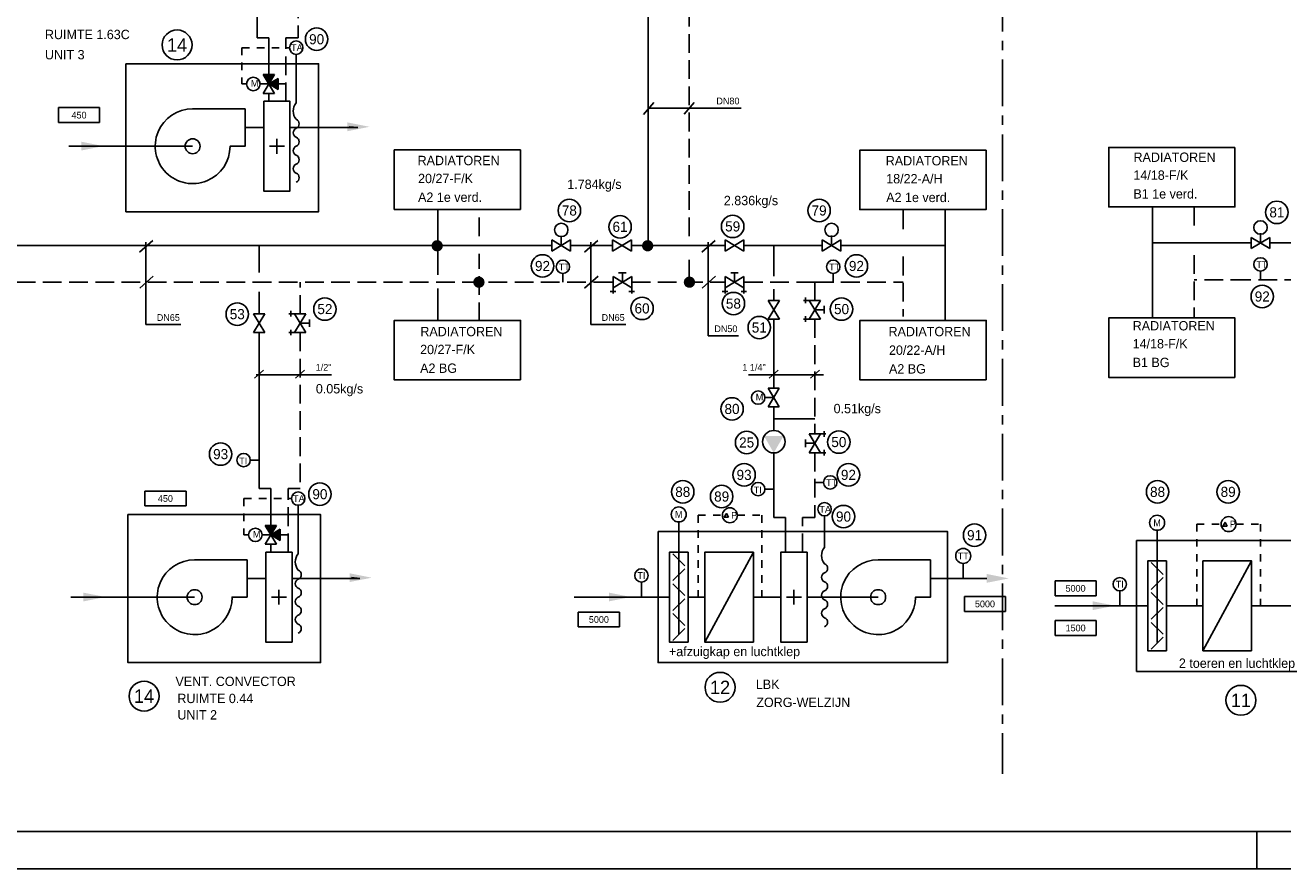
# Model space of a CAD drawing. Extents: x -783 to 603, y 238 to 1079.
# Tile 2 of 23: x -566 to -230, y 238 to 463. Entities that reach past the tile are written whole.
import ezdxf
from ezdxf.enums import TextEntityAlignment as Align

# ---------------------------------------------------------------- set-up
doc = ezdxf.new("R2010")
doc.units = 0
for name, pattern in [('2322107', [2000, 1000, 1000]), ('2322108', [7, 5, -2]), ('CENTER', [20, 12.5, -2.5, 2.5, -2.5]), ('STABI22', [4, 2, -2])]:
    doc.linetypes.add(name, pattern=pattern)
doc.layers.get('0').update_dxf_attribs({"linetype": 'CONTINUOUS'})
for name, color, linetype in [('00KAD070', 5, 'CONTINUOUS'), ('BL$8----_TEKST', 7, 'CONTINUOUS'), ('WL531---', 4, 'CONTINUOUS'), ('WL561---', 10, 'CONTINUOUS'), ('WL561---_AANVOER', 10, 'CONTINUOUS'), ('WL561---_RETOUR', 4, 'CONTINUOUS'), ('WL570---_TOEVOER', 3, 'CONTINUOUS'), ('WM541---', 1, 'CONTINUOUS'), ('WM561---', 1, 'CONTINUOUS')]:
    doc.layers.add(name, color=color, linetype=linetype)
doc.styles.add('BURO-018', font='BUROFONT.shx', dxfattribs={"height": 1.8})
doc.styles.add('BURO-025', font='BUROFONT.shx', dxfattribs={"height": 2.5})

# ---------------------------------------------------------------- blocks, each defined once
blk = doc.blocks.new('3048301')
at = {"color": 0, "linetype": 'CONTINUOUS'}
for p, q in [((-2.5, 1.5), (2.5, -1.5)), ((-2.5, -1.5), (-2.5, 1.5)), ((2.5, 1.5), (-2.5, -1.5)), ((2.5, -1.5), (2.5, 1.5))]:
    blk.add_line(p, q, dxfattribs=at)
at = {"color": 0, "linetype": 'CONTINUOUS', "style": 'BURO-018', "flags": 1}
blk.add_attdef('CV_MATCODE', (0, 0), '', height=1.8, dxfattribs=at)
blk = doc.blocks.new('3048301A')
at = {"color": 0, "linetype": 'CONTINUOUS'}
for p, q in [((-2.5, 1.5), (2.5, -1.5)), ((-2.5, -3), (-2.5, 1.5)), ((2.5, 1.5), (-2.5, -1.5)), ((-1, 2.5), (1, 2.5)), ((0, 0), (0, 2.5)), ((2.5, -3), (2.5, 1.5)), ((-3.25, -2.5), (-1.75, -2.5)), ((1.75, -2.5), (3.25, -2.5))]:
    blk.add_line(p, q, dxfattribs=at)
at = {"color": 0, "linetype": 'CONTINUOUS', "style": 'BURO-018', "flags": 1}
blk.add_attdef('CV_MATCODE', (0, 0), '', height=1.8, dxfattribs=at)
blk = doc.blocks.new('3048507')
at = {"color": 0, "linetype": 'CONTINUOUS'}
blk.add_circle((0, 0), 3, dxfattribs=at)
blk.add_solid([(-1.5, 2.6), (3, 0), (-1.5, -2.6)], dxfattribs=at)
at = {"color": 0, "linetype": 'CONTINUOUS', "style": 'BURO-018', "flags": 1}
blk.add_attdef('CV_MATCODE', (0, 0), '', height=1.8, dxfattribs=at)
blk = doc.blocks.new('30486013')
at = {"color": 0, "linetype": 'CONTINUOUS'}
blk.add_circle((0, 0), 2, dxfattribs=at)
at = {"color": 0, "linetype": 'CONTINUOUS', "style": 'BURO-018', "flags": 1}
blk.add_attdef('CV_MATCODE', (0, 0), '', height=1.8, dxfattribs=at)
blk = doc.blocks.new('3048303')
at = {"color": 0, "linetype": 'CONTINUOUS'}
for p, q in [((-2.5, 1.5), (2.5, -1.5)), ((-2.5, -1.5), (-2.5, 1.5)), ((2.5, 1.5), (-2.5, -1.5)), ((-1.5, -2.5), (0, 0)), ((0, 0), (1.5, -2.5)), ((2.5, -1.5), (2.5, 1.5)), ((1.5, -2.5), (-1.5, -2.5))]:
    blk.add_line(p, q, dxfattribs=at)
at = {"color": 0, "linetype": 'CONTINUOUS', "style": 'BURO-018', "flags": 1}
blk.add_attdef('CV_MATCODE', (0, 0), '', height=1.8, dxfattribs=at)
blk = doc.blocks.new('3048601')
at = {"color": 0, "linetype": 'CONTINUOUS'}
blk.add_circle((0, 0), 2, dxfattribs=at)
at = {"color": 0, "linetype": 'CONTINUOUS', "style": 'BURO-018', "flags": 1}
blk.add_attdef('CV_MATCODE', (0, 0), '', height=1.8, dxfattribs=at)
blk = doc.blocks.new('AL-RNR')
at = {"color": 0, "linetype": 'CONTINUOUS'}
for p, q in [((-5.5, 2), (5.5, 2)), ((-5.5, -2), (-5.5, 2)), ((5.5, -2), (5.5, 2)), ((-5.5, -2), (5.5, -2))]:
    blk.add_line(p, q, dxfattribs=at)

msp = doc.modelspace()

# ---------------------------------------------------------------- hatches: boundary and pattern name
at = {"layer": 'WL561---'}
for points in [[(-479.79, 437.26), (-473.9, 436.09), (-479.79, 434.91), (-479.79, 436.09)], [(-550.88, 432.1), (-544.99, 430.93), (-550.88, 429.75), (-550.88, 430.93)]]:
    msp.add_hatch(color=1, dxfattribs=at).paths.add_polyline_path(points)
at = {"layer": 'WL570---_TOEVOER'}
h = msp.add_hatch(color=256, dxfattribs=at)
h.paths.add_polyline_path([(-500.81, 450.02), (-502.31, 450.02), (-500.81, 447.52)])
h.paths.add_polyline_path([(-498.31, 449.02), (-500.81, 447.52), (-498.31, 446.02)])
msp.add_hatch(color=256, dxfattribs=at).paths.add_polyline_path([(-499.31, 450.02), (-500.81, 450.02), (-500.81, 447.52)])
at = {"layer": 'WL570---_TOEVOER', "linetype": 'CONTINUOUS'}
for points in [[(-479.24, 316.8), (-473.35, 315.62), (-479.24, 314.45), (-479.24, 315.62)], [(-309.06, 316.61), (-303.17, 315.43), (-309.06, 314.26), (-309.06, 315.43)], [(-550.33, 311.63), (-544.44, 310.46), (-550.33, 309.28), (-550.33, 310.46)], [(-409.99, 311.63), (-404.1, 310.46), (-409.99, 309.28), (-409.99, 310.46)], [(-280.74, 309.31), (-274.85, 308.14), (-280.74, 306.96), (-280.74, 308.14)]]:
    msp.add_hatch(color=6, dxfattribs=at).paths.add_polyline_path(points)
at = {"layer": 'WM561---'}
h = msp.add_hatch(color=3, dxfattribs=at)
h.paths.add_polyline_path([(-500.26, 329.56), (-501.76, 329.56), (-500.26, 327.06)])
h.paths.add_polyline_path([(-497.76, 328.56), (-500.26, 327.06), (-497.76, 325.56)])
msp.add_hatch(color=3, dxfattribs=at).paths.add_polyline_path([(-498.76, 329.56), (-500.26, 329.56), (-500.26, 327.06)])

# ---------------------------------------------------------------- linework, layer by layer
at = {"layer": '00KAD070', "linetype": 'CONTINUOUS'}
msp.add_line((-772.91, 247.83), (593.05, 247.83), dxfattribs=at)
at = {"layer": 'WL531---', "color": 4}
for q in [(-365.94, 392.74), (-365.94, 392.12)]:
    msp.add_line((-365.94, 389.71), q, dxfattribs=at)
at = {"layer": 'WL561---', "color": 7, "linetype": 'CENTER'}
msp.add_line((-304.86, 554.07), (-304.86, 263.22), dxfattribs=at)
at = {"layer": 'WL561---'}
for p, q in [((-399.47, 404.4), (-399.47, 514.72)), ((-498.31, 447.52), (-496.22, 447.52)), ((-455.69, 396.57), (-455.69, 413.9)), ((-320.14, 404.4), (-320.14, 413.95)), ((-264.82, 394.9), (-264.82, 414.56)), ((-425.19, 404.4), (-673.63, 404.4)), ((-503.36, 397.18), (-503.36, 404.4)), ((-408.97, 404.4), (-420.19, 404.4)), ((-378.92, 404.4), (-403.97, 404.4)), ((-373.9, 404.4), (-353, 404.4)), ((-365.94, 396.21), (-365.94, 404.21)), ((-320.18, 404.4), (-348, 404.4)), ((-320.14, 404.4), (-320.14, 384.37)), ((-238.45, 405.04), (-264.85, 405.04)), ((-216.97, 405.04), (-233.45, 405.04)), ((-264.82, 394.9), (-264.82, 385.02)), ((-503.36, 386.13), (-503.36, 391.99)), ((-455.69, 392.85), (-455.69, 384.5)), ((-503.36, 381.13), (-503.36, 339.42)), ((-503.36, 339.42), (-500.26, 339.42)), ((-497.76, 327.06), (-495.67, 327.06))]:
    msp.add_line(p, q, dxfattribs=at)
at = {"layer": 'WL561---', "color": 1, "linetype": 'STABI22'}
for p, q in [((-508, 457.22), (-508, 447.52)), ((-508, 457.22), (-495.27, 457.22)), ((-508, 447.52), (-506.73, 447.52)), ((-507.46, 336.75), (-507.46, 327.06)), ((-507.46, 336.75), (-494.73, 336.75)), ((-375.66, 332.28), (-369.16, 332.28)), ((-369.16, 332.28), (-369.16, 310.28)), ((-242.46, 329.93), (-235.96, 329.93)), ((-235.96, 329.93), (-235.96, 307.93)), ((-507.46, 327.06), (-506.18, 327.06))]:
    msp.add_line(p, q, dxfattribs=at)
at = {"layer": 'WL561---', "color": 1}
msp.add_line((-500.81, 447.52), (-503.15, 447.52), dxfattribs=at)
at = {"layer": 'WL561---', "color": 7}
for p, q in [((-433.62, 429.9), (-467.36, 429.9)), ((-467.36, 429.9), (-467.36, 414.01)), ((-433.62, 414.01), (-433.62, 429.9)), ((-467.36, 414.01), (-433.62, 414.01))]:
    msp.add_line(p, q, dxfattribs=at)
at = {"layer": 'WL561---', "color": 3}
msp.add_line((-315.35, 315.44), (-315.35, 319.44), dxfattribs=at)
at = {"layer": 'WL561---', "color": 7}
for points in [[(-538.99, 452.93), (-538.99, 413.39), (-487.51, 413.39), (-487.51, 452.93)], [(-242.76, 430.57), (-276.49, 430.57), (-276.49, 414.67), (-242.76, 414.67)], [(-309.24, 429.84), (-342.97, 429.84), (-342.97, 413.95), (-309.24, 413.95)], [(-433.58, 368.48), (-467.31, 368.48), (-467.31, 384.37), (-433.58, 384.37)], [(-309.19, 368.48), (-342.92, 368.48), (-342.92, 384.37), (-309.19, 384.37)], [(-242.76, 369.13), (-276.49, 369.13), (-276.49, 385.02), (-242.76, 385.02)], [(-538.45, 332.46), (-538.45, 292.92), (-486.97, 292.92), (-486.97, 332.46)], [(-396.82, 327.92), (-396.82, 292.92), (-319.5, 292.92), (-319.5, 327.92)], [(-269.06, 325.6), (-269.06, 290.6), (-170.55, 290.6), (-170.55, 325.6)]]:
    msp.add_lwpolyline(points, close=True, dxfattribs=at)
at = {"layer": 'WL561---', "color": 3}
for points in [[(-507.15, 440.89), (-521.15, 440.89, 2.414214), (-511.15, 430.89), (-507.15, 430.89)], [(-506.61, 320.42), (-520.61, 320.42, 2.414214), (-510.61, 310.42), (-506.61, 310.42)], [(-324.06, 320.42), (-338.06, 320.42, 2.414214), (-328.06, 310.42), (-324.06, 310.42)]]:
    msp.add_lwpolyline(points, format="xyb", close=True, dxfattribs=at)
at = {"layer": 'WL561---', "const_width": 1.5}
for points in [[(-456.59, 404.3, 1), (-455.09, 404.3, 1)], [(-400.37, 404.3, 1), (-398.87, 404.3, 1)]]:
    msp.add_lwpolyline(points, format="xyb", close=True, dxfattribs=at)
at = {"layer": 'WL561---', "color": 1}
for points in [[(-378.03, 331.77), (-379.17, 331.77), (-378.6, 332.75)], [(-244.83, 329.42), (-245.97, 329.42), (-245.4, 330.4)]]:
    msp.add_lwpolyline(points, close=True, dxfattribs=at)
at = {"layer": 'WL561---', "color": 1, "linetype": 'STABI22'}
for points in [[(-386.16, 310.28), (-386.16, 332.28), (-379.66, 332.28)], [(-252.96, 307.93), (-252.96, 329.93), (-246.46, 329.93)]]:
    msp.add_lwpolyline(points, dxfattribs=at)
at = {"layer": 'WL561---', "color": 3}
for centre in [(-521.15, 430.89), (-520.61, 310.42), (-338.06, 310.42)]:
    msp.add_circle(centre, 2, dxfattribs=at)
at = {"layer": 'WL561---_AANVOER', "linetype": '2322107'}
for p, q in [((-503.91, 459.89), (-503.91, 505.12)), ((-503.91, 459.89), (-500.81, 459.89)), ((-500.81, 450.02), (-500.81, 459.89)), ((-500.81, 442.89), (-500.81, 445.02)), ((-365.94, 376.38), (-365.94, 384.71)), ((-365.94, 376.38), (-365.97, 366.23)), ((-365.94, 354.96), (-365.94, 361.23)), ((-365.94, 358.09), (-355, 358.09)), ((-365.94, 331.66), (-365.94, 348.96)), ((-500.26, 329.56), (-500.26, 339.42)), ((-365.96, 331.66), (-362.84, 331.66)), ((-362.84, 322.42), (-362.84, 331.66)), ((-500.26, 322.42), (-500.26, 324.56))]:
    msp.add_line(p, q, dxfattribs=at)
at = {"layer": 'WL561---_RETOUR', "linetype": '2322108'}
for p, q in [((-388.53, 406.87), (-388.53, 511.19)), ((-492.97, 505.12), (-492.97, 459.89)), ((-496.22, 459.89), (-492.97, 459.89)), ((-496.22, 442.89), (-496.22, 459.89)), ((-444.63, 406.88), (-444.63, 414.01)), ((-331.35, 413.7), (-331.35, 408.01)), ((-253.69, 414.67), (-253.69, 408.36)), ((-444.63, 384.18), (-444.63, 402.15)), ((-388.53, 395.58), (-388.53, 401.54)), ((-331.35, 401.39), (-331.35, 385.41)), ((-253.69, 401.77), (-253.69, 385.02)), ((-409.13, 394.55), (-663.54, 394.55)), ((-492.42, 386.13), (-492.42, 394.55)), ((-403.9, 394.55), (-378.91, 394.55)), ((-373.9, 394.55), (-355, 394.55)), ((-355, 389.71), (-355, 394.55)), ((-355, 394.55), (-331.35, 394.55)), ((-350.38, 394.55), (-349.91, 394.55)), ((-238.92, 395.2), (-253.69, 395.2)), ((-217.5, 395.2), (-238.92, 395.2)), ((-355, 389.71), (-355, 391.93)), ((-355, 384.71), (-355, 354.02)), ((-492.42, 381.13), (-492.42, 339.42)), ((-355, 349.02), (-355, 331.66)), ((-495.67, 339.42), (-492.42, 339.42)), ((-495.67, 322.42), (-495.67, 339.42)), ((-358.25, 322.42), (-358.25, 331.66)), ((-358.25, 331.66), (-355, 331.66))]:
    msp.add_line(p, q, dxfattribs=at)
at = {"layer": 'WL561---_RETOUR', "linetype": '2322108', "const_width": 1.5}
for points in [[(-445.44, 394.57, 1), (-443.94, 394.57, 1)], [(-389.22, 394.57, 1), (-387.72, 394.57, 1)]]:
    msp.add_lwpolyline(points, format="xyb", close=True, dxfattribs=at)
at = {"layer": 'WL570---_TOEVOER', "color": 6, "linetype": 'CONTINUOUS'}
for p, q in [((-502.15, 435.91), (-507.15, 435.91)), ((-495.15, 435.9), (-477.07, 435.9)), ((-477.07, 435.9), (-479.3, 436.1)), ((-545.96, 430.89), (-554.25, 430.89)), ((-545.96, 430.89), (-521.15, 430.89)), ((-501.6, 315.44), (-506.61, 315.44)), ((-494.6, 315.44), (-476.52, 315.44)), ((-476.52, 315.44), (-478.76, 315.63)), ((-324.18, 315.44), (-309.06, 315.44)), ((-545.41, 310.42), (-553.71, 310.42)), ((-545.41, 310.42), (-520.61, 310.42)), ((-405.07, 310.42), (-419.23, 310.42)), ((-405.07, 310.42), (-393.96, 310.42)), ((-388.82, 310.42), (-384.38, 310.42)), ((-388.82, 310.42), (-384.38, 310.42)), ((-371.38, 310.42), (-364.07, 310.42)), ((-338.06, 310.42), (-357.06, 310.42)), ((-275.82, 308.1), (-290.85, 308.1)), ((-275.82, 308.1), (-266.21, 308.1)), ((-261.06, 308.1), (-251.31, 308.1)), ((-261.06, 308.1), (-251.31, 308.1)), ((-238.31, 308.1), (-220.51, 308.1))]:
    msp.add_line(p, q, dxfattribs=at)
at = {"layer": 'WL570---_TOEVOER'}
for p, q in [((-500.64, 430.89), (-496.64, 430.89)), ((-498.64, 428.89), (-498.64, 432.89)), ((-498.1, 308.42), (-498.1, 312.42)), ((-360.57, 312.42), (-360.57, 308.42)), ((-500.1, 310.42), (-496.1, 310.42)), ((-358.57, 310.42), (-362.57, 310.42))]:
    msp.add_line(p, q, dxfattribs=at)
msp.add_lwpolyline([(-493.49, 421.29, 0.666667), (-493.49, 423.69, -0.666667), (-493.49, 426.09, 0.666667), (-493.49, 428.49, -0.666667), (-493.49, 430.89, 0.666667), (-493.49, 433.29, -0.666667), (-493.49, 435.69, 0.666667), (-493.49, 438.09, -0.363636), (-493.49, 442.49), (-493.49, 455.43)], format="xyb", dxfattribs=at)
for points in [[(-502.15, 442.89), (-502.15, 418.89), (-495.15, 418.89), (-495.15, 442.89)], [(-501.6, 322.42), (-501.6, 298.42), (-494.6, 298.42), (-494.6, 322.42)], [(-388.82, 298.42), (-388.82, 322.42), (-393.82, 322.42), (-393.82, 298.42)], [(-371.38, 298.42), (-371.38, 322.42), (-384.38, 322.42), (-384.38, 298.42)], [(-357.06, 298.42), (-357.06, 322.42), (-364.06, 322.42), (-364.06, 298.42)], [(-238.31, 296.1), (-238.31, 320.1), (-251.31, 320.1), (-251.31, 296.1)]]:
    msp.add_lwpolyline(points, close=True, dxfattribs=at)
for centre in [(-493.49, 457.22), (-504.94, 447.52)]:
    msp.add_circle(centre, 1.79, dxfattribs=at)
at = {"layer": 'WM541---'}
for p, q in [((-400.69, 439.37), (-398, 442.54)), ((-399.64, 441.08), (-374.68, 441.08)), ((-389.85, 439.42), (-387.16, 442.59)), ((-535.33, 402.58), (-531.75, 405.75)), ((-533.64, 383.22), (-533.64, 405.22)), ((-416.53, 402.58), (-412.95, 405.75)), ((-414.84, 383.22), (-414.84, 405.22)), ((-385.13, 402.58), (-381.56, 405.75)), ((-383.44, 380.2), (-383.44, 405.22)), ((-535.26, 392.99), (-531.68, 396.16)), ((-416.46, 392.99), (-412.88, 396.16)), ((-385.06, 392.99), (-381.49, 396.16)), ((-533.64, 383.22), (-524.27, 383.22)), ((-414.84, 383.22), (-405.47, 383.22)), ((-383.44, 380.2), (-375.36, 380.2)), ((-504.64, 368.89), (-502.25, 371.04)), ((-504.16, 369.85), (-484.07, 369.85)), ((-493.64, 368.89), (-491.24, 371.04)), ((-372.73, 369.85), (-352.64, 369.85)), ((-367.16, 368.89), (-364.77, 371.04)), ((-356.15, 368.89), (-353.76, 371.04))]:
    msp.add_line(p, q, dxfattribs=at)
at = {"layer": 'WM561---', "color": 3}
for p, q in [((-422.69, 404.4), (-422.69, 406.74)), ((-350.5, 404.7), (-350.5, 407.04)), ((-235.95, 405.34), (-235.95, 407.69)), ((-422.27, 396.9), (-422.27, 394.55)), ((-350.07, 396.9), (-350.07, 394.55)), ((-235.95, 397.54), (-235.95, 395.2)), ((-365.97, 363.73), (-368.32, 363.73)), ((-503.4, 347.04), (-505.74, 347.04)), ((-365.97, 339.28), (-368.32, 339.28)), ((-352.65, 341.08), (-355, 341.08)), ((-391.32, 300.51), (-391.32, 330.51)), ((-500.26, 327.06), (-502.61, 327.06)), ((-263.56, 298.28), (-263.56, 328.28)), ((-392.91, 322.01), (-389.73, 318.83)), ((-384.38, 298.42), (-371.38, 322.42)), ((-265.15, 319.69), (-261.97, 316.5)), ((-251.31, 296.1), (-238.31, 320.1)), ((-392.91, 314.83), (-389.73, 318.01)), ((-401.28, 310.42), (-401.28, 314.42)), ((-392.91, 314.01), (-389.73, 310.83)), ((-265.15, 312.5), (-261.97, 315.69)), ((-392.91, 306.83), (-389.73, 310.01)), ((-273.52, 308.1), (-273.52, 312.1)), ((-265.15, 311.69), (-261.97, 308.5)), ((-392.91, 306.01), (-389.73, 302.83)), ((-265.15, 304.5), (-261.97, 307.69)), ((-265.15, 303.69), (-261.97, 300.5)), ((-392.91, 298.83), (-389.73, 302.01)), ((-265.15, 296.5), (-261.97, 299.69)), ((-236.95, 237.83), (-236.95, 247.83)), ((-782.91, 237.83), (603.05, 237.83))]:
    msp.add_line(p, q, dxfattribs=at)
for points in [[(-492.94, 300.82, 0.666667), (-492.94, 303.22, -0.666667), (-492.94, 305.62, 0.666667), (-492.94, 308.02, -0.666667), (-492.94, 310.42, 0.666667), (-492.94, 312.82, -0.666667), (-492.94, 315.22, 0.666667), (-492.94, 317.62, -0.363636), (-492.94, 322.02), (-492.94, 334.96)], [(-352.38, 302.52, 0.666667), (-352.38, 304.92, -0.666667), (-352.38, 307.32, 0.666667), (-352.38, 309.72, -0.666667), (-352.38, 312.12, 0.666667), (-352.38, 314.52, -0.666667), (-352.38, 316.92, 0.666667), (-352.38, 319.32, -0.363636), (-352.38, 323.72), (-352.38, 332.12)]]:
    msp.add_lwpolyline(points, format="xyb", dxfattribs=at)
msp.add_lwpolyline([(-261.06, 296.1), (-261.06, 320.1), (-266.06, 320.1), (-266.06, 296.1)], close=True, dxfattribs=at)
for centre, radius in [((-422.69, 408.53), 1.79), ((-350.5, 408.53), 1.79), ((-235.95, 409.18), 1.79), ((-422.27, 398.69), 1.79), ((-350.07, 398.69), 1.79), ((-235.95, 399.33), 1.79), ((-370.11, 363.73), 1.79), ((-507.53, 347.04), 1.79), ((-350.87, 341.08), 1.79), ((-370.11, 339.28), 1.79), ((-492.94, 336.75), 1.79), ((-377.66, 332.28), 2), ((-352.38, 333.91), 1.79), ((-244.46, 329.93), 2), ((-504.4, 327.06), 1.79), ((-401.28, 316.21), 1.79), ((-273.52, 313.88), 1.79)]:
    msp.add_circle(centre, radius, dxfattribs=at)

# ---------------------------------------------------------------- block references
at = {"layer": 'WL561---', "color": 7}
ref = msp.add_blockref('3048601', (-525.31, 457.95), dxfattribs=dict(at, xscale=2, yscale=2, zscale=2))
ref.add_attrib('CV_TEXT1', '14', dxfattribs={"layer": '0', "color": 1, "linetype": 'CONTINUOUS', "height": 3.6, "style": 'BURO-018'}).set_placement((-525.31, 457.95), align=Align.MIDDLE)
at = {"layer": 'WL561---', "color": 1}
ref = msp.add_blockref('3048601', (-488.03, 459.48), dxfattribs=dict(at, xscale=1.5, yscale=1.5, zscale=1.5))
ref.add_attrib('CV_TEXT1', '90', dxfattribs={"layer": '0', "color": 1, "linetype": 'CONTINUOUS', "height": 2.7, "style": 'BURO-018'}).set_placement((-488.03, 459.48), align=Align.MIDDLE)
at = {"layer": 'WL561---', "color": 7}
ref = msp.add_blockref('AL-RNR', (-551.49, 439.2), dxfattribs=at)
ref.add_attrib('AL_RNR', '450', dxfattribs={"layer": '0', "color": 0, "linetype": 'CONTINUOUS', "height": 1.8, "style": 'BURO-018'}).set_placement((-551.49, 439.2), align=Align.MIDDLE)
ref = msp.add_blockref('3048601', (-420.54, 413.73), dxfattribs=dict(at, xscale=1.5, yscale=1.5, zscale=1.5))
ref.add_attrib('CV_TEXT1', '78', dxfattribs={"layer": '0', "color": 1, "linetype": 'CONTINUOUS', "height": 2.7, "style": 'BURO-018'}).set_placement((-420.54, 413.73), align=Align.MIDDLE)
ref = msp.add_blockref('3048601', (-353.84, 413.73), dxfattribs=dict(at, xscale=1.5, yscale=1.5, zscale=1.5))
ref.add_attrib('CV_TEXT1', '79', dxfattribs={"layer": '0', "color": 1, "linetype": 'CONTINUOUS', "height": 2.7, "style": 'BURO-018'}).set_placement((-353.84, 413.73), align=Align.MIDDLE)
ref = msp.add_blockref('3048601', (-231.57, 413.23), dxfattribs=dict(at, xscale=1.5, yscale=1.5, zscale=1.5))
ref.add_attrib('CV_TEXT1', '81', dxfattribs={"layer": '0', "color": 1, "linetype": 'CONTINUOUS', "height": 2.7, "style": 'BURO-018'}).set_placement((-231.57, 413.23), align=Align.MIDDLE)
ref = msp.add_blockref('3048601', (-407, 409.37), dxfattribs=dict(at, xscale=1.5, yscale=1.5, zscale=1.5))
ref.add_attrib('CV_TEXT1', '61', dxfattribs={"layer": '0', "color": 1, "linetype": 'CONTINUOUS', "height": 2.7, "style": 'BURO-018'}).set_placement((-407, 409.37), align=Align.MIDDLE)
ref = msp.add_blockref('3048601', (-376.92, 409.47), dxfattribs=dict(at, xscale=1.5, yscale=1.5, zscale=1.5))
ref.add_attrib('CV_TEXT1', '59', dxfattribs={"layer": '0', "color": 1, "linetype": 'CONTINUOUS', "height": 2.7, "style": 'BURO-018'}).set_placement((-376.92, 409.47), align=Align.MIDDLE)
ref = msp.add_blockref('3048601', (-427.71, 398.9), dxfattribs=dict(at, xscale=1.5, yscale=1.5, zscale=1.5))
ref.add_attrib('CV_TEXT1', '92', dxfattribs={"layer": '0', "color": 1, "linetype": 'CONTINUOUS', "height": 2.7, "style": 'BURO-018'}).set_placement((-427.71, 398.9), align=Align.MIDDLE)
ref = msp.add_blockref('3048601', (-343.87, 398.9), dxfattribs=dict(at, xscale=1.5, yscale=1.5, zscale=1.5))
ref.add_attrib('CV_TEXT1', '92', dxfattribs={"layer": '0', "color": 1, "linetype": 'CONTINUOUS', "height": 2.7, "style": 'BURO-018'}).set_placement((-343.87, 398.9), align=Align.MIDDLE)
ref = msp.add_blockref('3048601', (-235.48, 390.74), dxfattribs=dict(at, xscale=1.5, yscale=1.5, zscale=1.5))
ref.add_attrib('CV_TEXT1', '92', dxfattribs={"layer": '0', "color": 1, "linetype": 'CONTINUOUS', "height": 2.7, "style": 'BURO-018'}).set_placement((-235.48, 390.74), align=Align.MIDDLE)
ref = msp.add_blockref('3048601', (-485.82, 387.38), dxfattribs=dict(at, xscale=1.5, yscale=1.5, zscale=1.5))
ref.add_attrib('CV_TEXT1', '52', dxfattribs={"layer": '0', "color": 1, "linetype": 'CONTINUOUS', "height": 2.7, "style": 'BURO-018'}).set_placement((-485.82, 387.38), align=Align.MIDDLE)
ref = msp.add_blockref('3048601', (-401.12, 387.57), dxfattribs=dict(at, xscale=1.5, yscale=1.5, zscale=1.5))
ref.add_attrib('CV_TEXT1', '60', dxfattribs={"layer": '0', "color": 1, "linetype": 'CONTINUOUS', "height": 2.7, "style": 'BURO-018'}).set_placement((-401.12, 387.57), align=Align.MIDDLE)
ref = msp.add_blockref('3048601', (-376.72, 388.85), dxfattribs=dict(at, xscale=1.5, yscale=1.5, zscale=1.5))
ref.add_attrib('CV_TEXT1', '58', dxfattribs={"layer": '0', "color": 1, "linetype": 'CONTINUOUS', "height": 2.7, "style": 'BURO-018'}).set_placement((-376.72, 388.85), align=Align.MIDDLE)
ref = msp.add_blockref('3048601', (-347.84, 387.38), dxfattribs=dict(at, xscale=1.5, yscale=1.5, zscale=1.5))
ref.add_attrib('CV_TEXT1', '50', dxfattribs={"layer": '0', "color": 1, "linetype": 'CONTINUOUS', "height": 2.7, "style": 'BURO-018'}).set_placement((-347.84, 387.38), align=Align.MIDDLE)
ref = msp.add_blockref('3048601', (-509.23, 386.03), dxfattribs=dict(at, xscale=1.5, yscale=1.5, zscale=1.5))
ref.add_attrib('CV_TEXT1', '53', dxfattribs={"layer": '0', "color": 1, "linetype": 'CONTINUOUS', "height": 2.7, "style": 'BURO-018'}).set_placement((-509.23, 386.03), align=Align.MIDDLE)
ref = msp.add_blockref('3048601', (-369.81, 382.44), dxfattribs=dict(at, xscale=1.5, yscale=1.5, zscale=1.5))
ref.add_attrib('CV_TEXT1', '51', dxfattribs={"layer": '0', "color": 1, "linetype": 'CONTINUOUS', "height": 2.7, "style": 'BURO-018'}).set_placement((-369.81, 382.44), align=Align.MIDDLE)
ref = msp.add_blockref('3048601', (-377.09, 360.7), dxfattribs=dict(at, xscale=1.5, yscale=1.5, zscale=1.5))
ref.add_attrib('CV_TEXT1', '80', dxfattribs={"layer": '0', "color": 1, "linetype": 'CONTINUOUS', "height": 2.7, "style": 'BURO-018'}).set_placement((-377.09, 360.7), align=Align.MIDDLE)
ref = msp.add_blockref('3048601', (-373.18, 351.75), dxfattribs=dict(at, xscale=1.5, yscale=1.5, zscale=1.5))
ref.add_attrib('CV_TEXT1', '25', dxfattribs={"layer": '0', "color": 1, "linetype": 'CONTINUOUS', "height": 2.7, "style": 'BURO-018'}).set_placement((-373.18, 351.75), align=Align.MIDDLE)
ref = msp.add_blockref('3048601', (-348.56, 351.86), dxfattribs=dict(at, xscale=1.5, yscale=1.5, zscale=1.5))
ref.add_attrib('CV_TEXT1', '50', dxfattribs={"layer": '0', "color": 1, "linetype": 'CONTINUOUS', "height": 2.7, "style": 'BURO-018'}).set_placement((-348.56, 351.86), align=Align.MIDDLE)
ref = msp.add_blockref('3048601', (-513.67, 348.64), dxfattribs=dict(at, xscale=1.5, yscale=1.5, zscale=1.5))
ref.add_attrib('CV_TEXT1', '93', dxfattribs={"layer": '0', "color": 1, "linetype": 'CONTINUOUS', "height": 2.7, "style": 'BURO-018'}).set_placement((-513.67, 348.64), align=Align.MIDDLE)
ref = msp.add_blockref('3048601', (-373.87, 343.09), dxfattribs=dict(at, xscale=1.5, yscale=1.5, zscale=1.5))
ref.add_attrib('CV_TEXT1', '93', dxfattribs={"layer": '0', "color": 1, "linetype": 'CONTINUOUS', "height": 2.7, "style": 'BURO-018'}).set_placement((-373.87, 343.09), align=Align.MIDDLE)
ref = msp.add_blockref('3048601', (-346, 343.09), dxfattribs=dict(at, xscale=1.5, yscale=1.5, zscale=1.5))
ref.add_attrib('CV_TEXT1', '92', dxfattribs={"layer": '0', "color": 1, "linetype": 'CONTINUOUS', "height": 2.7, "style": 'BURO-018'}).set_placement((-346, 343.09), align=Align.MIDDLE)
ref = msp.add_blockref('3048601', (-487.16, 337.94), dxfattribs=dict(at, xscale=1.5, yscale=1.5, zscale=1.5))
ref.add_attrib('CV_TEXT1', '90', dxfattribs={"layer": '0', "color": 1, "linetype": 'CONTINUOUS', "height": 2.7, "style": 'BURO-018'}).set_placement((-487.16, 337.94), align=Align.MIDDLE)
ref = msp.add_blockref('3048601', (-390.25, 338.55), dxfattribs=dict(at, xscale=1.5, yscale=1.5, zscale=1.5))
ref.add_attrib('CV_TEXT1', '88', dxfattribs={"layer": '0', "color": 1, "linetype": 'CONTINUOUS', "height": 2.7, "style": 'BURO-018'}).set_placement((-390.25, 338.55), align=Align.MIDDLE)
ref = msp.add_blockref('3048601', (-379.86, 337.31), dxfattribs=dict(at, xscale=1.5, yscale=1.5, zscale=1.5))
ref.add_attrib('CV_TEXT1', '89', dxfattribs={"layer": '0', "color": 1, "linetype": 'CONTINUOUS', "height": 2.7, "style": 'BURO-018'}).set_placement((-379.86, 337.31), align=Align.MIDDLE)
ref = msp.add_blockref('3048601', (-263.44, 338.55), dxfattribs=dict(at, xscale=1.5, yscale=1.5, zscale=1.5))
ref.add_attrib('CV_TEXT1', '88', dxfattribs={"layer": '0', "color": 1, "linetype": 'CONTINUOUS', "height": 2.7, "style": 'BURO-018'}).set_placement((-263.44, 338.55), align=Align.MIDDLE)
ref = msp.add_blockref('3048601', (-244.59, 338.55), dxfattribs=dict(at, xscale=1.5, yscale=1.5, zscale=1.5))
ref.add_attrib('CV_TEXT1', '89', dxfattribs={"layer": '0', "color": 1, "linetype": 'CONTINUOUS', "height": 2.7, "style": 'BURO-018'}).set_placement((-244.59, 338.55), align=Align.MIDDLE)
ref = msp.add_blockref('AL-RNR', (-528.42, 336.78), dxfattribs=at)
ref.add_attrib('AL_RNR', '450', dxfattribs={"layer": '0', "color": 0, "linetype": 'CONTINUOUS', "height": 1.8, "style": 'BURO-018'}).set_placement((-528.42, 336.78), align=Align.MIDDLE)
ref = msp.add_blockref('3048601', (-347.32, 331.95), dxfattribs=dict(at, xscale=1.5, yscale=1.5, zscale=1.5))
ref.add_attrib('CV_TEXT1', '90', dxfattribs={"layer": '0', "color": 1, "linetype": 'CONTINUOUS', "height": 2.7, "style": 'BURO-018'}).set_placement((-347.32, 331.95), align=Align.MIDDLE)
ref = msp.add_blockref('3048601', (-312.31, 326.98), dxfattribs=dict(at, xscale=1.5, yscale=1.5, zscale=1.5))
ref.add_attrib('CV_TEXT1', '91', dxfattribs={"layer": '0', "color": 1, "linetype": 'CONTINUOUS', "height": 2.7, "style": 'BURO-018'}).set_placement((-312.31, 326.98), align=Align.MIDDLE)
at = {"layer": 'WL561---', "color": 3}
ref = msp.add_blockref('30486013', (-315.35, 321.44), dxfattribs=dict(at, xscale=-1))
ref.add_attrib('CV_TEXT1', 'TT', dxfattribs={"layer": '0', "color": 1, "height": 1.8, "style": 'BURO-018'}).set_placement((-315.35, 321.44), align=Align.MIDDLE)
at = {"layer": 'WL561---', "color": 7}
ref = msp.add_blockref('AL-RNR', (-285.33, 312.77), dxfattribs=at)
ref.add_attrib('AL_RNR', '5000', dxfattribs={"layer": '0', "color": 0, "linetype": 'CONTINUOUS', "height": 1.8, "style": 'BURO-018'}).set_placement((-285.33, 312.77), align=Align.MIDDLE)
ref = msp.add_blockref('AL-RNR', (-309.54, 308.61), dxfattribs=at)
ref.add_attrib('AL_RNR', '5000', dxfattribs={"layer": '0', "color": 0, "linetype": 'CONTINUOUS', "height": 1.8, "style": 'BURO-018'}).set_placement((-309.54, 308.61), align=Align.MIDDLE)
ref = msp.add_blockref('AL-RNR', (-412.65, 304.45), dxfattribs=at)
ref.add_attrib('AL_RNR', '5000', dxfattribs={"layer": '0', "color": 0, "linetype": 'CONTINUOUS', "height": 1.8, "style": 'BURO-018'}).set_placement((-412.65, 304.45), align=Align.MIDDLE)
ref = msp.add_blockref('AL-RNR', (-285.33, 302.18), dxfattribs=at)
ref.add_attrib('AL_RNR', '1500', dxfattribs={"layer": '0', "color": 0, "linetype": 'CONTINUOUS', "height": 1.8, "style": 'BURO-018'}).set_placement((-285.33, 302.18), align=Align.MIDDLE)
ref = msp.add_blockref('3048601', (-380.29, 286.33), dxfattribs=dict(at, xscale=2, yscale=2, zscale=2))
ref.add_attrib('CV_TEXT1', '12', dxfattribs={"layer": '0', "color": 1, "linetype": 'CONTINUOUS', "height": 3.6, "style": 'BURO-018'}).set_placement((-380.29, 286.33), align=Align.MIDDLE)
ref = msp.add_blockref('3048601', (-534.13, 283.97), dxfattribs=dict(at, xscale=2, yscale=2, zscale=2))
ref.add_attrib('CV_TEXT1', '14', dxfattribs={"layer": '0', "color": 1, "linetype": 'CONTINUOUS', "height": 3.6, "style": 'BURO-018'}).set_placement((-534.13, 283.97), align=Align.MIDDLE)
ref = msp.add_blockref('3048601', (-241.19, 282.86), dxfattribs=dict(at, xscale=2, yscale=2, zscale=2))
ref.add_attrib('CV_TEXT1', '11', dxfattribs={"layer": '0', "color": 1, "linetype": 'CONTINUOUS', "height": 3.6, "style": 'BURO-018'}).set_placement((-241.19, 282.86), align=Align.MIDDLE)
at = {"layer": 'WL570---_TOEVOER', "rotation": 90}
msp.add_blockref('3048303', (-500.81, 447.52), dxfattribs=at)
at = {"layer": 'WM561---', "color": 3}
for name, p, rotation in [('3048301', (-235.95, 405.04), 180), ('3048301', (-422.69, 404.4), 180), ('3048301', (-350.5, 404.4), 180), ('3048301', (-365.94, 387.21), 270), ('3048301A', (-355, 387.21), 270), ('3048301A', (-492.42, 383.63), 270), ('3048301', (-503.36, 383.63), 270), ('3048301', (-365.97, 363.73), 270), ('3048507', (-365.94, 351.96), 270), ('3048301A', (-355, 351.52), 90), ('3048303', (-500.26, 327.06), 90)]:
    msp.add_blockref(name, p, dxfattribs=dict(at, rotation=rotation))
at = {"layer": 'WM561---', "color": 3, "xscale": -1}
for name, p in [('3048301', (-406.47, 404.4)), ('3048301', (-376.42, 404.4)), ('3048301A', (-406.38, 394.55)), ('3048301A', (-376.44, 394.55))]:
    msp.add_blockref(name, p, dxfattribs=at)
at = {"layer": 'WM561---', "color": 3}
ref = msp.add_blockref('30486013', (-391.32, 332.51), dxfattribs=dict(at, rotation=359.9999999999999))
ref.add_attrib('CV_TEXT1', 'M', dxfattribs={"layer": '0', "color": 1, "height": 1.8, "rotation": 360, "style": 'BURO-018'}).set_placement((-391.32, 332.51), align=Align.MIDDLE)
ref = msp.add_blockref('30486013', (-263.56, 330.28), dxfattribs=at)
ref.add_attrib('CV_TEXT1', 'M', dxfattribs={"layer": '0', "color": 1, "height": 1.8, "style": 'BURO-018'}).set_placement((-263.56, 330.28), align=Align.MIDDLE)

# ---------------------------------------------------------------- texts
at = {"layer": 'BL$8----_TEKST', "color": 1, "style": 'BURO-018'}
for s, p in [('TA', (-494.31, 335.86)), ('M', (-505.05, 326.32))]:
    msp.add_text(s, height=1.8, dxfattribs=at).set_placement(p)
at = {"layer": 'WL561---', "color": 7, "style": 'BURO-025'}
for s, p in [('RUIMTE 1.63C', (-560.6, 459.5)), ('UNIT 3', (-560.6, 454.1)), ('RADIATOREN', (-461.07, 425.83)), ('RADIATOREN', (-336.04, 425.77)), ('RADIATOREN', (-269.87, 426.71)), ('20/27-F/K', (-460.94, 421.03)), ('18/22-A/H', (-335.91, 420.97)), ('14/18-F/K', (-269.89, 421.92)), ('1.784kg/s', (-421.09, 419.49)), ('A2 1e verd.', (-460.94, 416.03)), ('2.836kg/s', (-379.28, 415.14)), ('A2 1e verd.', (-335.91, 415.97)), ('B1 1e verd.', (-269.89, 416.92)), ('RADIATOREN', (-270.08, 381.68)), ('RADIATOREN', (-460.33, 380.13)), ('RADIATOREN', (-335.3, 380.13)), ('14/18-F/K', (-270.09, 376.88)), ('20/27-F/K', (-460.39, 375.34)), ('20/22-A/H', (-335.17, 375.16)), ('A2 BG', (-460.39, 370.34)), ('B1 BG', (-270.09, 371.88)), ('A2 BG', (-335.17, 370.16)), ('0.05kg/s', (-488.24, 364.85)), ('0.51kg/s', (-349.96, 359.56)), ('+afzuigkap en luchtklep', (-393.94, 294.66)), ('2 toeren en luchtklep', (-257.74, 291.53)), ('VENT. CONVECTOR', (-525.74, 286.67)), ('LBK', (-370.73, 285.87)), ('RUIMTE 0.44', (-525.22, 282.12)), ('ZORG-WELZIJN', (-370.6, 281.07)), ('UNIT 2', (-525.22, 277.73))]:
    msp.add_text(s, height=2.5, dxfattribs=at).set_placement(p)
at = {"layer": 'WL561---', "color": 1, "style": 'BURO-018'}
for s, p in [('TA', (-494.85, 456.32)), ('M', (-505.59, 446.78)), ('TT', (-237.06, 398.36)), ('TT', (-423.38, 397.72)), ('M', (-370.76, 362.99)), ('TI', (-508.72, 345.9)), ('TI', (-371.3, 338.14)), ('TT', (-351.98, 340.11)), ('P', (-244.14, 329.04)), ('TI', (-402.35, 315.31)), ('TI', (-274.59, 312.99))]:
    msp.add_text(s, height=1.8, dxfattribs=at).set_placement(p)
for s, p in [('P', (-377.34, 331.39)), ('TA', (-353.75, 333.01))]:
    msp.add_text(s, height=1.8, rotation=360, dxfattribs=at).set_placement(p)
at = {"layer": 'WM541---', "color": 1, "style": 'BURO-018'}
for s, p in [('DN80', (-381.26, 442.08)), ('TT', (-351.18, 397.72)), ('DN65', (-530.72, 384.23)), ('DN65', (-411.92, 384.23)), ('DN50', (-381.81, 381.22)), ('1/2"', (-488.27, 370.92)), ('1 1/4"', (-374.32, 370.92))]:
    msp.add_text(s, height=1.8, dxfattribs=at).set_placement(p)

doc.saveas('drawing.dxf')
